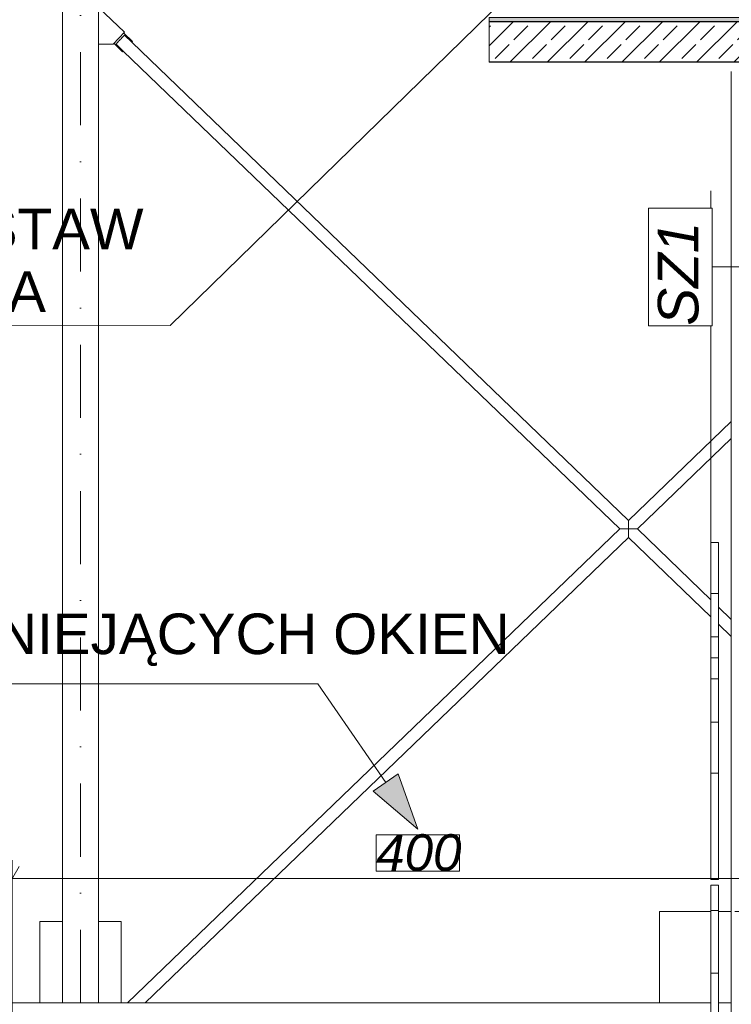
# Model space of a CAD drawing. Header units: centimetres. Extents: x -1103 to 10505, y -997 to 1780.
# Tile 55 of 102: x 8410 to 8760, y 349 to 834. Entities that reach past the tile are written whole.
import ezdxf
from ezdxf.enums import TextEntityAlignment as Align

# ---------------------------------------------------------------- set-up
doc = ezdxf.new("R2010")
doc.units = ezdxf.units.CM
doc.header["$LTSCALE"] = 0.1
doc.header["$MEASUREMENT"] = 0
doc.linetypes.add('Kropki i Kreski', pattern=[720, 360, -180, 0, -180])
doc.linetypes.add('Wipeout_Contour', pattern=[1000, 0, -1000])
for name, color, linetype in [('2_lądowisko_IFC.ISTN', 7, 'Continuous'), ('2_schody.K_IR', 7, 'Continuous'), ('2_ściana dekoracyjna.K_IR', 7, 'Continuous'), ('2_ściany wewnętrzne.ISTN', 7, 'Continuous'), ('2_ściany zewnętrzne.ISTN', 7, 'Continuous'), ('3_opisy.K_IR', 7, 'Continuous'), ('4_osie.ISTN', 7, 'Continuous'), ('5_wymiary.K_IR', 7, 'Continuous')]:
    doc.layers.add(name, color=color, linetype=linetype)
doc.styles.add('GENERATED_STYLE_1', font='txt')
doc.styles.add('GENERATED_STYLE_3', font='txt')
doc.dimstyles.new('GENERATED_STYLE__3', dxfattribs={"dimtxt": 18, "dimasz": 9.178744, "dimexe": 0.18, "dimexo": 100, "dimgap": 0.09, "dimtad": 1, "dimtih": 1, "dimtoh": 1, "dimdec": 0, "dimzin": 0, "dimdsep": 46, "dimtxsty": 'GENERATED_STYLE_3', "dimblk": 'ARROWHEAD_2', "dimblk1": 'ARROWHEAD_2', "dimblk2": 'ARROWHEAD_2', "dimcen": 0.09, "dimclrd": 1, "dimclre": 1, "dimclrt": 1, "dimadec": 1, "dimazin": 0, "dimtfac": 1, "dimtdec": 4, "dimtmove": 0, "dimatfit": 3, "dimfxl": 1, "dimtolj": 1, "dimtzin": 0, "dimarcsym": 0})
pattern_1 = [(45, (10358.23, -421.512), (-9.19239, 9.19239), []), (45, (10353.634, -416.916), (-9.19239, 9.19239), [9.75, -3.25])]

# ---------------------------------------------------------------- blocks, each defined once
blk = doc.blocks.new('ElemPrzekroju_727_2', base_point=(10358.23, -421.51))
at = {"layer": '2_ściany zewnętrzne.ISTN', "color": 252, "linetype": 'Continuous', "lineweight": 13}
for p, q in [((7852.66, 349.49), (8750.13, 349.49)), ((8753.95, 349.49), (8760.23, 349.49))]:
    blk.add_line(p, q, dxfattribs=at)
blk = doc.blocks.new('ElemPrzekroju_729_2', base_point=(10358.23, -421.51))
at = {"layer": '2_ściany zewnętrzne.ISTN', "color": 252, "linetype": 'Continuous', "lineweight": 13}
for p, q in [((8750.13, 394.49), (8724.81, 394.49)), ((8724.81, 394.49), (8724.81, 349.49)), ((8760.23, 394.49), (8753.95, 394.49)), ((8764.81, 394.49), (8762.02, 394.49)), ((8764.81, 349.49), (8764.81, 394.49))]:
    blk.add_line(p, q, dxfattribs=at)
blk = doc.blocks.new('ElemPrzekroju_730_2', base_point=(10358.23, -421.51))
at = {"layer": '2_ściany wewnętrzne.ISTN', "color": 252, "linetype": 'Continuous', "lineweight": 13}
for p, q in [((8419.6, 389.49), (8419.6, 349.49)), ((8430.71, 389.49), (8419.6, 389.49)), ((8459.6, 389.49), (8448.49, 389.49)), ((8459.6, 349.49), (8459.6, 389.49))]:
    blk.add_line(p, q, dxfattribs=at)
blk = doc.blocks.new('ElemPrzekroju_731_2', base_point=(10358.23, -421.51))
at = {"layer": '2_lądowisko_IFC.ISTN', "color": 252, "linetype": 'Continuous', "lineweight": 9}
for p, q in [((8430.71, 349.49), (8430.71, 858.49)), ((8448.49, 840), (8461.19, 827.77)), ((8448.49, 821.98), (8448.49, 840)), ((8461.19, 827.77), (8455.62, 821.98)), ((8459.54, 824.6), (8459.93, 825.01)), ((8459.93, 825.01), (8460.29, 825.39)), ((8460.29, 825.39), (8460.61, 825.72)), ((8460.61, 825.72), (8460.87, 825.99)), ((8460.85, 827.41), (8465.17, 823.24)), ((8460.87, 825.99), (8461.06, 826.19)), ((8461.06, 826.19), (8461.18, 826.31)), ((8461.18, 826.31), (8461.19, 826.32)), ((8461.22, 826.35), (8461.19, 826.32)), ((8464.82, 822.88), (8461.22, 826.35)), ((8448.49, 349.49), (8448.49, 821.98)), ((8455.62, 821.98), (8448.49, 821.98)), ((8460.29, 818.18), (8455.97, 822.34)), ((8457.06, 822.04), (8457.04, 822.01)), ((8457.04, 822.01), (8460.64, 818.54)), ((8457.06, 822.04), (8457.08, 822.05)), ((8457.08, 822.05), (8457.2, 822.17)), ((8457.2, 822.17), (8457.39, 822.37)), ((8457.39, 822.37), (8457.65, 822.64)), ((8457.65, 822.64), (8457.97, 822.97)), ((8457.97, 822.97), (8458.33, 823.35)), ((8458.33, 823.35), (8458.72, 823.76)), ((8458.72, 823.76), (8459.13, 824.18)), ((8459.13, 824.18), (8459.54, 824.6)), ((8465.17, 823.24), (8464.82, 822.88)), ((8709.6, 587.17), (8464.82, 822.88)), ((8460.64, 818.54), (8460.29, 818.18)), ((8705.25, 582.99), (8460.64, 818.54)), ((8709.6, 587.17), (8760.23, 635.93)), ((8713.94, 582.99), (8760.23, 627.56)), ((8709.6, 587.17), (8709.6, 587.09)), ((8462.77, 349.49), (8705.25, 582.99)), ((8705.25, 582.99), (8705.33, 582.99)), ((8705.33, 582.99), (8705.58, 582.99)), ((8705.58, 582.99), (8705.98, 582.99)), ((8706.52, 582.99), (8705.98, 582.99)), ((8707.18, 582.99), (8706.52, 582.99)), ((8707.93, 582.99), (8707.18, 582.99)), ((8708.75, 582.99), (8707.93, 582.99)), ((8709.6, 582.99), (8708.75, 582.99)), ((8709.6, 587.09), (8709.6, 586.85)), ((8709.6, 586.85), (8709.6, 586.47)), ((8709.6, 585.95), (8709.6, 586.47)), ((8709.6, 585.31), (8709.6, 585.95)), ((8709.6, 584.59), (8709.6, 585.31)), ((8709.6, 583.8), (8709.6, 584.59)), ((8709.6, 582.99), (8709.6, 583.8)), ((8710.44, 582.99), (8709.6, 582.99)), ((8709.6, 582.17), (8709.6, 582.99)), ((8711.26, 582.99), (8710.44, 582.99)), ((8712.01, 582.99), (8711.26, 582.99)), ((8712.67, 582.99), (8712.01, 582.99)), ((8713.21, 582.99), (8712.67, 582.99)), ((8713.61, 582.99), (8713.21, 582.99)), ((8713.86, 582.99), (8713.61, 582.99)), ((8713.94, 582.99), (8713.86, 582.99)), ((8750.13, 548.14), (8713.94, 582.99)), ((8471.46, 349.49), (8709.6, 578.8)), ((8709.6, 581.39), (8709.6, 582.17)), ((8709.6, 580.66), (8709.6, 581.39)), ((8709.6, 580.03), (8709.6, 580.66)), ((8709.6, 579.51), (8709.6, 580.03)), ((8709.6, 579.12), (8709.6, 579.51)), ((8709.6, 578.88), (8709.6, 579.12)), ((8709.6, 578.8), (8709.6, 578.88)), ((8750.13, 539.77), (8709.6, 578.8)), ((8760.23, 538.42), (8753.95, 544.46)), ((8760.23, 530.05), (8753.95, 536.09))]:
    blk.add_line(p, q, dxfattribs=at)
blk = doc.blocks.new('ElemPrzekroju_770_2', base_point=(10358.23, -421.51))
at = {"layer": '2_schody.K_IR', "linetype": 'Continuous', "lineweight": 0, "true_color": 0x000000}
blk.add_hatch(color=18, dxfattribs=at).paths.add_polyline_path([(8805.87, 832.99), (8980.87, 832.99), (8980.87, 834.99), (8640.86, 834.99), (8640.86, 832.99), (8775.87, 832.99)])
at = {"layer": '2_schody.K_IR', "color": 7, "linetype": 'Continuous', "lineweight": 9}
for p, q in [((8983.37, 834.99), (9000.87, 834.99)), ((9000.87, 820.14), (9000.87, 834.99)), ((9000.87, 817.99), (9000.87, 818.14))]:
    blk.add_line(p, q, dxfattribs=at)
at = {"color": 254, "linetype": 'Wipeout_Contour', "lineweight": 0, "ltscale": 34988.709772}
blk.add_wipeout([(8640.86, 812.99), (8775.87, 812.99), (8775.87, 832.99), (8640.86, 832.99)], dxfattribs=at).dxf.layer = '2_schody.K_IR'
at = {"color": 254, "linetype": 'Wipeout_Contour', "lineweight": 0, "ltscale": 35725.51581}
blk.add_wipeout([(8805.87, 812.99), (8980.87, 812.99), (8980.87, 832.99), (8805.87, 832.99)], dxfattribs=at).dxf.layer = '2_schody.K_IR'
at = {"layer": '2_schody.K_IR', "linetype": 'Continuous', "lineweight": 0, "true_color": 0x000000}
h = blk.add_hatch(dxfattribs=at)
h.set_pattern_fill('Beton_zbrojony_0002', color=18, style=0, pattern_type=2)
h.set_pattern_definition(pattern_1)
h.paths.add_polyline_path([(8640.86, 812.99), (8775.87, 812.99), (8775.87, 832.99), (8640.86, 832.99)])
h = blk.add_hatch(dxfattribs=at)
h.set_pattern_fill('Beton_zbrojony_0002', color=18, style=0, pattern_type=2)
h.set_pattern_definition(pattern_1)
h.paths.add_polyline_path([(8805.87, 812.99), (8980.87, 812.99), (8980.87, 832.99), (8805.87, 832.99)])
at = {"layer": '2_schody.K_IR', "color": 7, "linetype": 'Continuous', "lineweight": 15}
blk.add_line((8978.87, 834.99), (8640.86, 834.99), dxfattribs=at)
at = {"layer": '2_schody.K_IR', "color": 7, "linetype": 'Continuous', "lineweight": 0}
blk.add_line((8980.87, 820.14), (8980.87, 817.99), dxfattribs=at)
at = {"layer": '2_schody.K_IR', "color": 7, "linetype": 'Continuous', "lineweight": 30}
for p, q in [((8775.87, 812.99), (8640.86, 812.99)), ((8944.19, 812.99), (8805.87, 812.99))]:
    blk.add_line(p, q, dxfattribs=at)
at = {"layer": '2_schody.K_IR', "color": 7, "linetype": 'Continuous', "lineweight": 0, "flags": 128}
blk.add_lwpolyline([(8640.86, 834.99), (8640.86, 832.99), (8640.86, 812.99)], dxfattribs=at)
at = {"layer": '2_schody.K_IR', "color": 7, "linetype": 'Continuous', "lineweight": 30, "flags": 128}
blk.add_lwpolyline([(8980.87, 832.99), (8805.87, 832.99), (8775.87, 832.99), (8640.86, 832.99)], dxfattribs=at)
blk = doc.blocks.new('ElemPrzekroju_1110_2', base_point=(10358.23, -421.51))
at = {"layer": '2_ściana dekoracyjna.K_IR', "color": 251, "linetype": 'Continuous', "lineweight": 0, "true_color": 0x5f5f5f}
blk.add_line((8760.23, -416.51), (8760.23, 808.49), dxfattribs=at)
blk = doc.blocks.new('ElemPrzekroju_1112_2', base_point=(10358.23, -421.51))
at = {"layer": '2_ściana dekoracyjna.K_IR', "color": 7, "linetype": 'Continuous', "lineweight": 0}
for p, q in [((8750.13, 336.52), (8750.13, 364.13)), ((8750.13, 364.13), (8753.95, 364.13)), ((8753.95, 364.13), (8753.95, 336.52)), ((8750.13, 321.72), (8750.13, 336.52)), ((8750.13, 336.52), (8753.95, 336.52)), ((8753.95, 336.52), (8753.95, 321.72)), ((8750.13, 309.49), (8750.13, 321.72)), ((8750.13, 321.72), (8753.95, 321.72)), ((8753.95, 321.72), (8753.95, 309.49)), ((8750.13, 297.64), (8750.13, 309.49)), ((8750.13, 309.49), (8753.95, 309.49)), ((8753.95, 309.49), (8753.95, 297.64)), ((8750.13, 297.64), (8753.95, 297.64))]:
    blk.add_line(p, q, dxfattribs=at)
blk = doc.blocks.new('ElemPrzekroju_1113_2', base_point=(10358.23, -421.51))
at = {"layer": '2_ściana dekoracyjna.K_IR', "color": 7, "linetype": 'Continuous', "lineweight": 0}
for p, q in [((8750.13, 407.47), (8753.95, 407.47)), ((8750.13, 394.98), (8750.13, 407.47)), ((8753.95, 407.47), (8753.95, 394.98)), ((8750.13, 364.13), (8750.13, 394.98)), ((8750.13, 394.98), (8753.95, 394.98)), ((8753.95, 394.98), (8753.95, 364.13))]:
    blk.add_line(p, q, dxfattribs=at)
blk = doc.blocks.new('ElemPrzekroju_1114_2', base_point=(10358.23, -421.51))
at = {"layer": '2_ściana dekoracyjna.K_IR', "color": 7, "linetype": 'Continuous', "lineweight": 0}
for p, q in [((8750.13, 410.28), (8750.13, 462.72)), ((8750.13, 462.72), (8753.95, 462.72)), ((8753.95, 462.72), (8753.95, 410.28)), ((8750.13, 410.28), (8753.95, 410.28))]:
    blk.add_line(p, q, dxfattribs=at)
blk = doc.blocks.new('ElemPrzekroju_1115_2', base_point=(10358.23, -421.51))
at = {"layer": '2_ściana dekoracyjna.K_IR', "color": 7, "linetype": 'Continuous', "lineweight": 0}
for p, q in [((8750.13, 551.16), (8750.13, 576.26)), ((8750.13, 576.26), (8753.95, 576.26)), ((8753.95, 576.26), (8753.95, 551.16)), ((8750.13, 551.16), (8753.95, 551.16)), ((8750.13, 529.81), (8750.13, 551.16)), ((8753.95, 551.16), (8753.95, 529.81)), ((8750.13, 519.49), (8750.13, 529.81)), ((8750.13, 529.81), (8753.95, 529.81)), ((8753.95, 529.81), (8753.95, 519.49)), ((8750.13, 509.17), (8750.13, 519.49)), ((8750.13, 519.49), (8753.95, 519.49)), ((8753.95, 519.49), (8753.95, 509.17)), ((8750.13, 487.82), (8750.13, 509.17)), ((8750.13, 509.17), (8753.95, 509.17)), ((8753.95, 509.17), (8753.95, 487.82)), ((8750.13, 462.72), (8750.13, 487.82)), ((8750.13, 487.82), (8753.95, 487.82)), ((8753.95, 487.82), (8753.95, 462.72))]:
    blk.add_line(p, q, dxfattribs=at)
blk = doc.blocks.new('ElemPrzekroju_1116_2', base_point=(10358.23, -421.51))
at = {"layer": '2_ściana dekoracyjna.K_IR', "color": 7, "linetype": 'Continuous', "lineweight": 0}
blk.add_line((8750.13, 576.26), (8750.13, 592.28), dxfattribs=at)
blk = doc.blocks.new('ElemPrzekroju_1117_2', base_point=(10358.23, -421.51))
at = {"layer": '2_ściana dekoracyjna.K_IR', "color": 7, "linetype": 'Continuous', "lineweight": 0}
for p, q in [((8750.13, 626.52), (8750.13, 644.72)), ((8750.13, 603.61), (8750.13, 626.52)), ((8750.13, 592.28), (8750.13, 603.61))]:
    blk.add_line(p, q, dxfattribs=at)
blk = doc.blocks.new('ElemPrzekroju_1118_2', base_point=(10358.23, -421.51))
at = {"layer": '2_ściana dekoracyjna.K_IR', "color": 7, "linetype": 'Continuous', "lineweight": 0}
for p, q in [((8750.13, 680.65), (8750.13, 697.12)), ((8750.13, 660.74), (8750.13, 680.65)), ((8750.13, 644.72), (8750.13, 660.74))]:
    blk.add_line(p, q, dxfattribs=at)
blk = doc.blocks.new('ElemPrzekroju_1119_2', base_point=(10358.23, -421.51))
at = {"layer": '2_ściana dekoracyjna.K_IR', "color": 7, "linetype": 'Continuous', "lineweight": 0}
blk.add_line((8750.13, 697.12), (8750.13, 749.56), dxfattribs=at)
blk = doc.blocks.new('Standardowy znacznik osi[9]_2', base_point=(8439.6, 1278.49))
at = {"layer": '4_osie.ISTN', "color": 252, "linetype": 'Kropki i Kreski', "lineweight": 15}
blk.add_line((8439.6, 1178.49), (8439.6, -721.51), dxfattribs=at)
at = {"layer": '4_osie.ISTN', "color": 252, "lineweight": 0, "style": 'GENERATED_STYLE_1'}
blk.add_attdef('AC_MarkerText_1', text='', height=35, rotation=360, dxfattribs=at).set_placement((8439.6, 1320.19), align=Align.MIDDLE_CENTER)
blk = doc.blocks.new('*D2097', base_point=(10358.23, -421.51))
at = {"layer": '5_wymiary.K_IR', "color": 1, "linetype": 'Continuous', "lineweight": 0}
for p, q in [((8405.87, 299.49), (8405.87, 419.74)), ((8805.72, 20.72), (8805.72, 419.74)), ((8409.36, 416.72), (8402.39, 404.64)), ((8802.23, 404.64), (8809.21, 416.72)), ((8399.97, 410.68), (8405.87, 410.68)), ((8405.87, 410.68), (8805.72, 410.68)), ((8805.72, 410.68), (8811.63, 410.68))]:
    blk.add_line(p, q, dxfattribs=at)
at = {"color": 254, "linetype": 'Wipeout_Contour', "lineweight": 0, "ltscale": 34464.817476}
blk.add_wipeout([(8585.31, 414.28), (8626.29, 414.28), (8626.29, 432.28), (8585.31, 432.28)], dxfattribs=at).dxf.layer = '5_wymiary.K_IR'
at = {"layer": '5_wymiary.K_IR', "color": 7, "linetype": 'Continuous', "lineweight": 0}
for p, q in [((8626.29, 432.28), (8585.31, 432.28)), ((8585.31, 432.28), (8585.31, 414.28)), ((8626.29, 414.28), (8626.29, 432.28)), ((8585.31, 414.28), (8626.29, 414.28))]:
    blk.add_line(p, q, dxfattribs=at)
at = {"layer": '5_wymiary.K_IR', "color": 1, "lineweight": 0, "insert": (8585.31, 414.28), "char_height": 18, "attachment_point": 7, "style": 'GENERATED_STYLE_3'}
blk.add_mtext('\\A1;{\\pql;\\fArial|b0|i1|c238|p38;400}', dxfattribs=at)
blk = doc.blocks.new('ARROWHEAD_2')
at = {"color": 0, "linetype": 'Continuous', "lineweight": 0}
for p, q in [((-0.378, -0.655), (0.378, 0.655)), ((0, 0), (-1, 0))]:
    blk.add_line(p, q, dxfattribs=at)
blk = doc.blocks.new('Polilinia_8_2', base_point=(8102.8, 683.91))
at = {"layer": '3_opisy.K_IR', "color": 7, "linetype": 'Continuous', "lineweight": 15, "flags": 128}
blk.add_lwpolyline([(8102.8, 683.91), (8483.76, 683.2), (8723.48, 917.56)], dxfattribs=at)
blk = doc.blocks.new('Polilinia_12_2', base_point=(8112.06, 506.74))
at = {"layer": '3_opisy.K_IR', "linetype": 'Continuous', "lineweight": 0, "true_color": 0x000000}
blk.add_hatch(color=18, dxfattribs=at).paths.add_polyline_path([(8605.8, 435.05), (8596.1, 462.36), (8583.75, 453.86)])
at = {"layer": '3_opisy.K_IR', "color": 7, "linetype": 'Continuous', "lineweight": 15}
for p, q in [((8583.75, 453.86), (8596.1, 462.36)), ((8605.8, 435.05), (8596.1, 462.36)), ((8605.8, 435.05), (8583.75, 453.86))]:
    blk.add_line(p, q, dxfattribs=at)
at = {"layer": '3_opisy.K_IR', "color": 7, "linetype": 'Continuous', "lineweight": 15, "flags": 128}
blk.add_lwpolyline([(8112.06, 506.74), (8556.45, 506.74), (8589.93, 458.11)], dxfattribs=at)
blk = doc.blocks.new('Etykieta_12_2', base_point=(8790.87, 712.15))
at = {"layer": '5_wymiary.K_IR', "color": 7, "linetype": 'Continuous', "lineweight": 13}
blk.add_line((8820.87, 712.14), (8760.87, 712.15), dxfattribs=at)
at = {"color": 254, "linetype": 'Wipeout_Contour', "lineweight": 0, "ltscale": 35056.746419}
blk.add_wipeout([(8750.87, 741.13), (8719.45, 741.13), (8719.44, 683.17), (8750.87, 683.17)], dxfattribs=at).dxf.layer = '5_wymiary.K_IR'
at = {"layer": '5_wymiary.K_IR', "color": 7, "linetype": 'Continuous', "lineweight": 13}
for p, q in [((8719.45, 741.13), (8719.44, 683.17)), ((8750.87, 741.13), (8719.45, 741.13)), ((8750.87, 683.17), (8750.87, 741.13)), ((8760.87, 712.15), (8750.87, 712.15)), ((8719.44, 683.17), (8750.87, 683.17))]:
    blk.add_line(p, q, dxfattribs=at)
at = {"layer": '5_wymiary.K_IR', "color": 7, "lineweight": 13, "insert": (8724.01, 683.17), "char_height": 20, "attachment_point": 1, "rotation": 89.996, "style": 'GENERATED_STYLE_3'}
blk.add_mtext('\\A1;{\\pql;\\pt0,10600;\\fArial|b0|i1|c238|p38;SZ1 \\fArial|b0|i1|c238|p38;\\A1{\\H.66x;\\S^  ;}\\fArial|b0|i1|c238|p38;\\fArial|b0|i1|c238|p38;\\A1{\\H.66x;\\S^  ;}\\fArial|b0|i1|c238|p38;\\fArial|b0|i1|c238|p38;\\fArial|b0|i1|c238|p38;\\fArial|b0|i1|c238|p38;\\fArial|b0|i1|c238|p38;\\fArial|b0|i1|c238|p38;\\fArial|b0|i1|c238|p38;\\fArial|b0|i1|c238|p38;\\fArial|b0|i1|c238|p38;\\fArial|b0|i1|c238|p38;\\fArial|b0|i1|c238|p38;\\fArial|b0|i1|c238|p38;\\fArial|b0|i1|c238|p38;\\fArial|b0|i1|c238|p38;\\fArial|b0|i1|c238|p38;\\fArial|b0|i1|c238|p38;\\fArial|b0|i1|c238|p38;\\fArial|b0|i1|c238|p38;\\fArial|b0|i1|c238|p38;\\fArial|b0|i1|c238|p38;\\fArial|b0|i1|c238|p38;\\fArial|b0|i1|c238|p38;\\fArial|b0|i1|c238|p38;\\fArial|b0|i1|c238|p38;\\fArial|b0|i1|c238|p38;\\fArial|b0|i1|c238|p38;\\fArial|b0|i1|c238|p38;\\fArial|b0|i1|c238|p38;\\fArial|b0|i1|c238|p38;\\fArial|b0|i1|c238|p38;\\fArial|b0|i1|c238|p38;\\fArial|b0|i1|c238|p38;\\fArial|b0|i1|c238|p38;\\fArial|b0|i1|c238|p38;\\fArial|b0|i1|c238|p38;\\fArial|b0|i1|c238|p38;\\fArial|b0|i1|c238|p38;\\fArial|b0|i1|c238|p38;\\fArial|b0|i1|c238|p38;\\fArial|b0|i1|c238|p38;\\fArial|b0|i1|c238|p38;\\fArial|b0|i1|c238|p38;\\fArial|b0|i1|c238|p38;\\fArial|b0|i1|c238|p38;}', dxfattribs=at)

msp = doc.modelspace()

# ---------------------------------------------------------------- block references
at = {"layer": '2_lądowisko_IFC.ISTN', "lineweight": 0}
msp.add_blockref('ElemPrzekroju_731_2', (10358.23, -421.51), dxfattribs=at)
at = {"layer": '2_ściana dekoracyjna.K_IR', "lineweight": 0}
for name in ['ElemPrzekroju_1110_2', 'ElemPrzekroju_1119_2', 'ElemPrzekroju_1118_2', 'ElemPrzekroju_1117_2', 'ElemPrzekroju_1116_2', 'ElemPrzekroju_1115_2', 'ElemPrzekroju_1114_2', 'ElemPrzekroju_1113_2', 'ElemPrzekroju_1112_2']:
    msp.add_blockref(name, (10358.23, -421.51), dxfattribs=at)
at = {"layer": '2_ściany wewnętrzne.ISTN', "lineweight": 0}
msp.add_blockref('ElemPrzekroju_730_2', (10358.23, -421.51), dxfattribs=at)
at = {"layer": '2_ściany zewnętrzne.ISTN', "lineweight": 0}
for name in ['ElemPrzekroju_729_2', 'ElemPrzekroju_727_2']:
    msp.add_blockref(name, (10358.23, -421.51), dxfattribs=at)
at = {"layer": '4_osie.ISTN', "color": 252, "linetype": 'Continuous', "lineweight": 0}
msp.add_blockref('Standardowy znacznik osi[9]_2', (8439.6, 1278.49), dxfattribs=at)

# ---------------------------------------------------------------- texts
at = {"layer": '3_opisy.K_IR', "color": 7, "linetype": 'Continuous', "lineweight": 0, "char_height": 20, "attachment_point": 7, "style": 'GENERATED_STYLE_1'}
for s, insert, width, line_spacing_factor in [('\\A1;{\\pql;\\fArial|b0|i0|c238|p38;PROJEKTOWAN\\fArial|b0|i0|c238|p38;Y ZESTAW SZYBKIEGO NATARCIA}', (8112.06, 689.72), 371.6997, 0.923713), ('\\A1;{\\pql;\\fArial|b0|i0|c238|p38;ODLEGŁOŚĆ OD ISTNIEJĄCYCH OKIEN}', (8123.19, 515.41), 505.2835, 0.920728)]:
    msp.add_mtext(s, dxfattribs=dict(at, insert=insert, width=width, line_spacing_factor=line_spacing_factor))

# ---------------------------------------------------------------- next in the draw order: block references
at = {"layer": '2_schody.K_IR', "lineweight": 0}
msp.add_blockref('ElemPrzekroju_770_2', (10358.23, -421.51), dxfattribs=at)

# ---------------------------------------------------------------- next in the draw order: dimensions: what is measured, and where the dimension line sits
at = {"layer": '5_wymiary.K_IR', "color": 1, "linetype": 'Continuous', "lineweight": 0}
dim = msp.add_linear_dim(base=(8805.72, 410.68), p1=(8405.87, 199.49), p2=(8805.72, -79.28), text='<MeasuredValue>', dimstyle='GENERATED_STYLE__3', dxfattribs=at)
dim.commit()
dim.dimension.update_dxf_attribs({"geometry": '*D2097', "text_midpoint": (8688.56, 423.28), "dimtype": 160})

# ---------------------------------------------------------------- next in the draw order: block references
at = {"layer": '3_opisy.K_IR', "color": 7, "linetype": 'Continuous', "lineweight": 15}
for name, p in [('Polilinia_8_2', (8102.8, 683.91)), ('Polilinia_12_2', (8112.06, 506.74))]:
    msp.add_blockref(name, p, dxfattribs=at)

# ---------------------------------------------------------------- next in the draw order: block references
at = {"layer": '5_wymiary.K_IR', "color": 7, "linetype": 'Continuous', "lineweight": 13}
msp.add_blockref('Etykieta_12_2', (8790.87, 712.15), dxfattribs=at)

doc.saveas('drawing.dxf')
